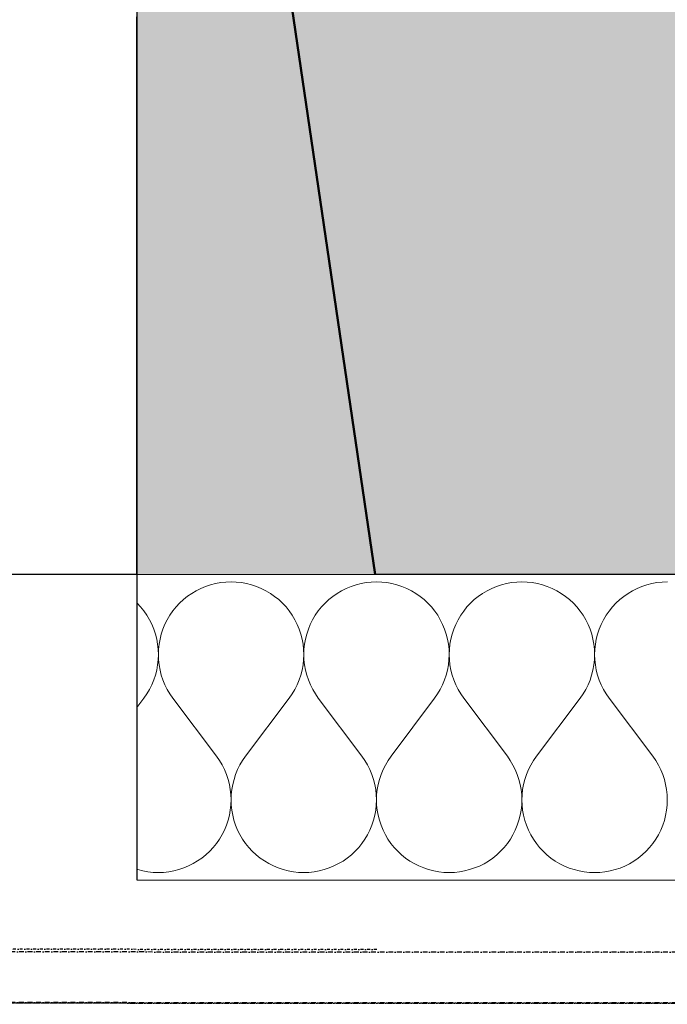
# Model space of a CAD drawing. Header units: millimetres. Extents: x -28761 to 4793, y -4271 to 20239.
# Tile 93 of 256: x -4758 to -4419, y 125 to 641. Entities that reach past the tile are written whole.
import ezdxf

# ---------------------------------------------------------------- set-up
doc = ezdxf.new("R2010")
doc.units = ezdxf.units.MM
doc.header["$MEASUREMENT"] = 0
for name, pattern in [('Wipeout_Contour', [1000, 0, -1000]), ('Čerchovaná M', [4.5, 2.5, -0.85, 0.3, -0.85]), ('Čerchovaná S', [3.5, 1.5, -0.85, 0.3, -0.85])]:
    doc.linetypes.add(name, pattern=pattern)
for name, color, linetype in [('5._POHLED ZÁPADNÍ_1_Konstrukce - nenosné', 7, 'Continuous'), ('5._POHLED ZÁPADNÍ_1_Konstrukce - nosné', 7, 'Continuous'), ('5._POHLED ZÁPADNÍ_1_Nové_Konstrukce - nenosné', 7, 'Continuous'), ('5._POHLED ZÁPADNÍ_1_Nové_Konstrukce - nosné', 7, 'Continuous'), ('5._POHLED ZÁPADNÍ_1_Nové_Kresby a obrázky', 7, 'Continuous'), ('5._POHLED ZÁPADNÍ_1_Nové_Otvory – Dveře', 7, 'Continuous'), ('5._POHLED ZÁPADNÍ_1_Nové_Výplně – Řezové', 7, 'Continuous'), ('5._POHLED ZÁPADNÍ_1_Výplně – Řezové', 7, 'Continuous')]:
    doc.layers.add(name, color=color, linetype=linetype)

# ---------------------------------------------------------------- blocks, each defined once
blk = doc.blocks.new('*X9', base_point=(-30186.65, -6515.26))
at = {"layer": '5._POHLED ZÁPADNÍ_1_Nové_Výplně – Řezové', "color": 21, "linetype": 'Continuous', "lineweight": 20, "true_color": 0xffaaaa}
for p, q in [((-4655.67, 345.96), (-4658.3, 345.28)), ((-4652.99, 346.44), (-4655.67, 345.96)), ((-4650.28, 346.73), (-4652.99, 346.44)), ((-4647.57, 346.83), (-4650.28, 346.73)), ((-4644.85, 346.73), (-4647.57, 346.83)), ((-4642.14, 346.44), (-4644.85, 346.73)), ((-4639.46, 345.95), (-4642.14, 346.44)), ((-4636.83, 345.28), (-4639.46, 345.95)), ((-4579.48, 345.95), (-4582.11, 345.27)), ((-4576.8, 346.43), (-4579.48, 345.95)), ((-4574.09, 346.72), (-4576.8, 346.43)), ((-4571.38, 346.82), (-4574.09, 346.72)), ((-4568.66, 346.72), (-4571.38, 346.82)), ((-4565.95, 346.43), (-4568.66, 346.72)), ((-4563.27, 345.94), (-4565.95, 346.43)), ((-4560.64, 345.27), (-4563.27, 345.94)), ((-4503.29, 345.93), (-4505.92, 345.26)), ((-4500.61, 346.42), (-4503.29, 345.93)), ((-4497.9, 346.71), (-4500.61, 346.42)), ((-4495.18, 346.8), (-4497.9, 346.71)), ((-4492.47, 346.71), (-4495.18, 346.8)), ((-4489.76, 346.42), (-4492.47, 346.71)), ((-4487.08, 345.93), (-4489.76, 346.42)), ((-4484.45, 345.26), (-4487.08, 345.93)), ((-4427.1, 345.92), (-4429.73, 345.25)), ((-4424.42, 346.41), (-4427.1, 345.92)), ((-4421.71, 346.7), (-4424.42, 346.41)), ((-4418.99, 346.79), (-4421.71, 346.7)), ((-4668.17, 340.78), (-4670.4, 339.23)), ((-4665.83, 342.17), (-4668.17, 340.78)), ((-4663.4, 343.38), (-4665.83, 342.17)), ((-4660.88, 344.43), (-4663.4, 343.38)), ((-4658.3, 345.28), (-4660.88, 344.43)), ((-4634.25, 344.42), (-4636.83, 345.28)), ((-4631.73, 343.38), (-4634.25, 344.42)), ((-4629.3, 342.16), (-4631.73, 343.38)), ((-4626.96, 340.77), (-4629.3, 342.16)), ((-4624.73, 339.22), (-4626.96, 340.77)), ((-4591.98, 340.77), (-4594.21, 339.21)), ((-4589.64, 342.16), (-4591.98, 340.77)), ((-4587.21, 343.37), (-4589.64, 342.16)), ((-4584.69, 344.41), (-4587.21, 343.37)), ((-4582.11, 345.27), (-4584.69, 344.41)), ((-4558.06, 344.41), (-4560.64, 345.27)), ((-4555.54, 343.37), (-4558.06, 344.41)), ((-4553.11, 342.15), (-4555.54, 343.37)), ((-4550.77, 340.76), (-4553.11, 342.15)), ((-4548.54, 339.21), (-4550.77, 340.76)), ((-4515.79, 340.75), (-4518.02, 339.2)), ((-4513.45, 342.14), (-4515.79, 340.75)), ((-4511.02, 343.36), (-4513.45, 342.14)), ((-4508.5, 344.4), (-4511.02, 343.36)), ((-4505.92, 345.26), (-4508.5, 344.4)), ((-4481.87, 344.4), (-4484.45, 345.26)), ((-4479.35, 343.36), (-4481.87, 344.4)), ((-4476.92, 342.14), (-4479.35, 343.36)), ((-4474.58, 340.75), (-4476.92, 342.14)), ((-4472.35, 339.2), (-4474.58, 340.75)), ((-4439.6, 340.74), (-4441.83, 339.19)), ((-4437.26, 342.13), (-4439.6, 340.74)), ((-4434.83, 343.35), (-4437.26, 342.13)), ((-4432.31, 344.39), (-4434.83, 343.35)), ((-4429.73, 345.25), (-4432.31, 344.39)), ((-4696.81, 335.67), (-4696.91, 335.76)), ((-4694.96, 333.68), (-4696.81, 335.67)), ((-4674.51, 335.67), (-4676.37, 333.67)), ((-4672.52, 337.52), (-4674.51, 335.67)), ((-4670.4, 339.23), (-4672.52, 337.52)), ((-4622.61, 337.51), (-4624.73, 339.22)), ((-4620.62, 335.66), (-4622.61, 337.51)), ((-4618.77, 333.66), (-4620.62, 335.66)), ((-4598.32, 335.65), (-4600.18, 333.66)), ((-4596.33, 337.51), (-4598.32, 335.65)), ((-4594.21, 339.21), (-4596.33, 337.51)), ((-4546.42, 337.5), (-4548.54, 339.21)), ((-4544.43, 335.65), (-4546.42, 337.5)), ((-4542.58, 333.65), (-4544.43, 335.65)), ((-4522.13, 335.64), (-4523.99, 333.65)), ((-4520.14, 337.5), (-4522.13, 335.64)), ((-4518.02, 339.2), (-4520.14, 337.5)), ((-4470.23, 337.49), (-4472.35, 339.2)), ((-4468.24, 335.63), (-4470.23, 337.49)), ((-4466.39, 333.64), (-4468.24, 335.63)), ((-4445.94, 335.63), (-4447.8, 333.64)), ((-4443.95, 337.48), (-4445.94, 335.63)), ((-4441.83, 339.19), (-4443.95, 337.48)), ((-4693.25, 331.56), (-4694.96, 333.68)), ((-4691.7, 329.32), (-4693.25, 331.56)), ((-4678.07, 331.56), (-4679.62, 329.32)), ((-4676.37, 333.67), (-4678.07, 331.56)), ((-4617.06, 331.55), (-4618.77, 333.66)), ((-4615.51, 329.31), (-4617.06, 331.55)), ((-4601.88, 331.54), (-4603.43, 329.31)), ((-4600.18, 333.66), (-4601.88, 331.54)), ((-4540.87, 331.53), (-4542.58, 333.65)), ((-4539.32, 329.3), (-4540.87, 331.53)), ((-4525.69, 331.53), (-4527.24, 329.3)), ((-4523.99, 333.65), (-4525.69, 331.53)), ((-4464.68, 331.52), (-4466.39, 333.64)), ((-4463.13, 329.29), (-4464.68, 331.52)), ((-4449.5, 331.52), (-4451.05, 329.28)), ((-4447.8, 333.64), (-4449.5, 331.52)), ((-4690.32, 326.98), (-4691.7, 329.32)), ((-4689.1, 324.55), (-4690.32, 326.98)), ((-4681.01, 326.98), (-4682.23, 324.55)), ((-4679.62, 329.32), (-4681.01, 326.98)), ((-4614.13, 326.97), (-4615.51, 329.31)), ((-4612.91, 324.54), (-4614.13, 326.97)), ((-4604.82, 326.97), (-4606.04, 324.54)), ((-4603.43, 329.31), (-4604.82, 326.97)), ((-4537.94, 326.96), (-4539.32, 329.3)), ((-4536.72, 324.52), (-4537.94, 326.96)), ((-4528.63, 326.96), (-4529.85, 324.52)), ((-4527.24, 329.3), (-4528.63, 326.96)), ((-4461.74, 326.95), (-4463.13, 329.29)), ((-4460.53, 324.51), (-4461.74, 326.95)), ((-4452.44, 326.94), (-4453.66, 324.51)), ((-4451.05, 329.28), (-4452.44, 326.94)), ((-4688.06, 322.03), (-4689.1, 324.55)), ((-4687.2, 319.45), (-4688.06, 322.03)), ((-4683.27, 322.03), (-4684.13, 319.45)), ((-4682.23, 324.55), (-4683.27, 322.03)), ((-4611.87, 322.02), (-4612.91, 324.54)), ((-4611.01, 319.44), (-4611.87, 322.02)), ((-4607.08, 322.02), (-4607.94, 319.44)), ((-4606.04, 324.54), (-4607.08, 322.02)), ((-4535.68, 322.01), (-4536.72, 324.52)), ((-4534.82, 319.43), (-4535.68, 322.01)), ((-4530.89, 322.01), (-4531.75, 319.43)), ((-4529.85, 324.52), (-4530.89, 322.01)), ((-4459.49, 322), (-4460.53, 324.51)), ((-4458.63, 319.42), (-4459.49, 322)), ((-4454.7, 322), (-4455.56, 319.42)), ((-4453.66, 324.51), (-4454.7, 322)), ((-4686.53, 316.82), (-4687.2, 319.45)), ((-4686.05, 314.14), (-4686.53, 316.82)), ((-4684.8, 316.82), (-4685.28, 314.14)), ((-4684.13, 319.45), (-4684.8, 316.82)), ((-4610.34, 316.8), (-4611.01, 319.44)), ((-4609.86, 314.13), (-4610.34, 316.8)), ((-4608.61, 316.8), (-4609.09, 314.13)), ((-4607.94, 319.44), (-4608.61, 316.8)), ((-4534.15, 316.79), (-4534.82, 319.43)), ((-4533.67, 314.11), (-4534.15, 316.79)), ((-4532.42, 316.79), (-4532.9, 314.11)), ((-4531.75, 319.43), (-4532.42, 316.79)), ((-4457.96, 316.78), (-4458.63, 319.42)), ((-4457.48, 314.1), (-4457.96, 316.78)), ((-4456.23, 316.78), (-4456.71, 314.1)), ((-4455.56, 319.42), (-4456.23, 316.78)), ((-4685.76, 311.43), (-4686.05, 314.14)), ((-4685.67, 308.71), (-4685.76, 311.43)), ((-4685.57, 311.43), (-4685.67, 308.71)), ((-4685.28, 314.14), (-4685.57, 311.43)), ((-4609.57, 311.42), (-4609.86, 314.13)), ((-4609.48, 308.7), (-4609.57, 311.42)), ((-4609.38, 311.42), (-4609.48, 308.7)), ((-4609.09, 314.13), (-4609.38, 311.42)), ((-4533.38, 311.41), (-4533.67, 314.11)), ((-4533.29, 308.69), (-4533.38, 311.41)), ((-4533.19, 311.41), (-4533.29, 308.69)), ((-4532.9, 314.11), (-4533.19, 311.41)), ((-4457.19, 311.4), (-4457.48, 314.1)), ((-4457.1, 308.68), (-4457.19, 311.4)), ((-4457, 311.4), (-4457.1, 308.68)), ((-4456.71, 314.1), (-4457, 311.4)), ((-4686.06, 303.29), (-4685.77, 305.99)), ((-4685.77, 305.99), (-4685.67, 308.71)), ((-4685.67, 308.71), (-4685.57, 305.99)), ((-4685.57, 305.99), (-4685.28, 303.29)), ((-4609.87, 303.28), (-4609.58, 305.98)), ((-4609.58, 305.98), (-4609.48, 308.7)), ((-4609.48, 308.7), (-4609.38, 305.98)), ((-4609.38, 305.98), (-4609.09, 303.28)), ((-4533.68, 303.27), (-4533.39, 305.97)), ((-4533.39, 305.97), (-4533.29, 308.69)), ((-4533.29, 308.69), (-4533.19, 305.97)), ((-4533.19, 305.97), (-4532.9, 303.27)), ((-4457.49, 303.26), (-4457.19, 305.96)), ((-4457.19, 305.96), (-4457.1, 308.68)), ((-4457.1, 308.68), (-4457, 305.96)), ((-4457, 305.96), (-4456.7, 303.26)), ((-4687.22, 297.98), (-4686.54, 300.61)), ((-4686.54, 300.61), (-4686.06, 303.29)), ((-4685.28, 303.29), (-4684.79, 300.61)), ((-4684.79, 300.61), (-4684.12, 297.98)), ((-4611.03, 297.97), (-4610.35, 300.6)), ((-4610.35, 300.6), (-4609.87, 303.28)), ((-4609.09, 303.28), (-4608.6, 300.6)), ((-4608.6, 300.6), (-4607.93, 297.97)), ((-4534.84, 297.95), (-4534.16, 300.59)), ((-4534.16, 300.59), (-4533.68, 303.27)), ((-4532.9, 303.27), (-4532.41, 300.59)), ((-4532.41, 300.59), (-4531.74, 297.95)), ((-4458.65, 297.94), (-4457.97, 300.58)), ((-4457.97, 300.58), (-4457.49, 303.26)), ((-4456.7, 303.26), (-4456.22, 300.58)), ((-4456.22, 300.58), (-4455.55, 297.94)), ((-4689.12, 292.89), (-4688.08, 295.4)), ((-4688.08, 295.4), (-4687.22, 297.98)), ((-4684.12, 297.98), (-4683.26, 295.4)), ((-4683.26, 295.4), (-4682.21, 292.88)), ((-4612.93, 292.87), (-4611.89, 295.39)), ((-4611.89, 295.39), (-4611.03, 297.97)), ((-4607.93, 297.97), (-4607.07, 295.39)), ((-4607.07, 295.39), (-4606.02, 292.87)), ((-4536.74, 292.86), (-4535.7, 295.37)), ((-4535.7, 295.37), (-4534.84, 297.95)), ((-4531.74, 297.95), (-4530.88, 295.37)), ((-4530.88, 295.37), (-4529.83, 292.86)), ((-4460.55, 292.85), (-4459.51, 295.36)), ((-4459.51, 295.36), (-4458.65, 297.94)), ((-4455.55, 297.94), (-4454.69, 295.36)), ((-4454.69, 295.36), (-4453.64, 292.85)), ((-4691.74, 288.12), (-4690.34, 290.45)), ((-4690.34, 290.45), (-4689.12, 292.89)), ((-4682.21, 292.88), (-4680.99, 290.45)), ((-4680.99, 290.45), (-4679.6, 288.11)), ((-4615.55, 288.1), (-4614.15, 290.44)), ((-4614.15, 290.44), (-4612.93, 292.87)), ((-4606.02, 292.87), (-4604.8, 290.44)), ((-4604.8, 290.44), (-4603.41, 288.1)), ((-4539.35, 288.09), (-4537.96, 290.43)), ((-4537.96, 290.43), (-4536.74, 292.86)), ((-4529.83, 292.86), (-4528.61, 290.43)), ((-4528.61, 290.43), (-4527.22, 288.09)), ((-4463.16, 288.08), (-4461.77, 290.42)), ((-4461.77, 290.42), (-4460.55, 292.85)), ((-4453.64, 292.85), (-4452.42, 290.42)), ((-4452.42, 290.42), (-4451.03, 288.08)), ((-4696.92, 281.04), (-4693.29, 285.88)), ((-4693.29, 285.88), (-4691.74, 288.12)), ((-4679.6, 288.11), (-4678.05, 285.88)), ((-4655.2, 255.4), (-4678.05, 285.88)), ((-4639.96, 255.4), (-4617.1, 285.87)), ((-4617.1, 285.87), (-4615.55, 288.1)), ((-4603.41, 288.1), (-4601.86, 285.87)), ((-4579.01, 255.39), (-4601.86, 285.87)), ((-4563.77, 255.39), (-4540.91, 285.86)), ((-4540.91, 285.86), (-4539.35, 288.09)), ((-4527.22, 288.09), (-4525.67, 285.86)), ((-4502.82, 255.38), (-4525.67, 285.86)), ((-4487.58, 255.37), (-4464.72, 285.85)), ((-4464.72, 285.85), (-4463.16, 288.08)), ((-4451.03, 288.08), (-4449.48, 285.84)), ((-4426.63, 255.36), (-4449.48, 285.84)), ((-4653.65, 253.17), (-4655.2, 255.4)), ((-4652.26, 250.83), (-4653.65, 253.17)), ((-4641.51, 253.16), (-4642.91, 250.83)), ((-4639.96, 255.4), (-4641.51, 253.16)), ((-4577.46, 253.15), (-4579.01, 255.39)), ((-4576.07, 250.82), (-4577.46, 253.15)), ((-4565.32, 253.15), (-4566.71, 250.81)), ((-4563.77, 255.39), (-4565.32, 253.15)), ((-4501.26, 253.14), (-4502.82, 255.38)), ((-4499.87, 250.8), (-4501.26, 253.14)), ((-4489.13, 253.14), (-4490.52, 250.8)), ((-4487.58, 255.37), (-4489.13, 253.14)), ((-4425.07, 253.13), (-4426.63, 255.36)), ((-4423.68, 250.79), (-4425.07, 253.13)), ((-4651.04, 248.4), (-4652.26, 250.83)), ((-4649.99, 245.88), (-4651.04, 248.4)), ((-4644.13, 248.39), (-4645.17, 245.88)), ((-4642.91, 250.83), (-4644.13, 248.39)), ((-4574.85, 248.38), (-4576.07, 250.82)), ((-4573.8, 245.87), (-4574.85, 248.38)), ((-4567.93, 248.38), (-4568.98, 245.87)), ((-4566.71, 250.81), (-4567.93, 248.38)), ((-4498.66, 248.37), (-4499.87, 250.8)), ((-4497.61, 245.86), (-4498.66, 248.37)), ((-4491.74, 248.37), (-4492.79, 245.86)), ((-4490.52, 250.8), (-4491.74, 248.37)), ((-4422.47, 248.36), (-4423.68, 250.79)), ((-4421.42, 245.85), (-4422.47, 248.36)), ((-4649.13, 243.3), (-4649.99, 245.88)), ((-4648.46, 240.67), (-4649.13, 243.3)), ((-4646.03, 243.3), (-4646.71, 240.67)), ((-4645.17, 245.88), (-4646.03, 243.3)), ((-4572.94, 243.29), (-4573.8, 245.87)), ((-4572.27, 240.66), (-4572.94, 243.29)), ((-4569.84, 243.29), (-4570.52, 240.65)), ((-4568.98, 245.87), (-4569.84, 243.29)), ((-4496.75, 243.28), (-4497.61, 245.86)), ((-4496.08, 240.64), (-4496.75, 243.28)), ((-4493.65, 243.28), (-4494.32, 240.64)), ((-4492.79, 245.86), (-4493.65, 243.28)), ((-4420.56, 243.27), (-4421.42, 245.85)), ((-4419.89, 240.63), (-4420.56, 243.27)), ((-4647.97, 237.99), (-4648.46, 240.67)), ((-4647.68, 235.28), (-4647.97, 237.99)), ((-4647.19, 237.99), (-4647.48, 235.28)), ((-4646.71, 240.67), (-4647.19, 237.99)), ((-4571.78, 237.98), (-4572.27, 240.66)), ((-4571.49, 235.27), (-4571.78, 237.98)), ((-4571, 237.98), (-4571.29, 235.27)), ((-4570.52, 240.65), (-4571, 237.98)), ((-4495.59, 237.97), (-4496.08, 240.64)), ((-4495.3, 235.26), (-4495.59, 237.97)), ((-4494.81, 237.97), (-4495.1, 235.26)), ((-4494.32, 240.64), (-4494.81, 237.97)), ((-4419.4, 237.95), (-4419.89, 240.63)), ((-4419.11, 235.25), (-4419.4, 237.95)), ((-4647.58, 232.57), (-4647.68, 235.28)), ((-4647.68, 229.85), (-4647.58, 232.57)), ((-4647.48, 235.28), (-4647.58, 232.57)), ((-4647.58, 232.57), (-4647.49, 229.85)), ((-4571.39, 232.55), (-4571.49, 235.27)), ((-4571.49, 229.84), (-4571.39, 232.55)), ((-4571.29, 235.27), (-4571.39, 232.55)), ((-4571.39, 232.55), (-4571.3, 229.84)), ((-4495.2, 232.54), (-4495.3, 235.26)), ((-4495.3, 229.82), (-4495.2, 232.54)), ((-4495.1, 235.26), (-4495.2, 232.54)), ((-4495.2, 232.54), (-4495.11, 229.82)), ((-4419.01, 232.53), (-4419.11, 235.25)), ((-4419.11, 229.81), (-4419.01, 232.53)), ((-4648.45, 224.46), (-4647.97, 227.14)), ((-4647.97, 227.14), (-4647.68, 229.85)), ((-4647.49, 229.85), (-4647.2, 227.14)), ((-4647.2, 227.14), (-4646.72, 224.46)), ((-4572.26, 224.45), (-4571.78, 227.13)), ((-4571.78, 227.13), (-4571.49, 229.84)), ((-4571.3, 229.84), (-4571.01, 227.13)), ((-4571.01, 227.13), (-4570.53, 224.45)), ((-4496.07, 224.44), (-4495.59, 227.12)), ((-4495.59, 227.12), (-4495.3, 229.82)), ((-4495.11, 229.82), (-4494.82, 227.12)), ((-4494.82, 227.12), (-4494.34, 224.44)), ((-4419.88, 224.43), (-4419.4, 227.11)), ((-4419.4, 227.11), (-4419.11, 229.81)), ((-4649.12, 221.83), (-4648.45, 224.46)), ((-4646.72, 224.46), (-4646.05, 221.83)), ((-4572.93, 221.82), (-4572.26, 224.45)), ((-4570.53, 224.45), (-4569.86, 221.82)), ((-4496.74, 221.81), (-4496.07, 224.44)), ((-4494.34, 224.44), (-4493.67, 221.8)), ((-4420.55, 221.79), (-4419.88, 224.43)), ((-4651.02, 216.73), (-4649.98, 219.25)), ((-4649.98, 219.25), (-4649.12, 221.83)), ((-4646.05, 221.83), (-4645.19, 219.25)), ((-4645.19, 219.25), (-4644.15, 216.73)), ((-4574.83, 216.72), (-4573.79, 219.24)), ((-4573.79, 219.24), (-4572.93, 221.82)), ((-4569.86, 221.82), (-4569, 219.23)), ((-4569, 219.23), (-4567.96, 216.72)), ((-4498.64, 216.71), (-4497.6, 219.22)), ((-4497.6, 219.22), (-4496.74, 221.81)), ((-4493.67, 221.8), (-4492.81, 219.22)), ((-4492.81, 219.22), (-4491.77, 216.71)), ((-4422.45, 216.7), (-4421.41, 219.21)), ((-4421.41, 219.21), (-4420.55, 221.79)), ((-4655.18, 209.72), (-4653.63, 211.96)), ((-4653.63, 211.96), (-4652.24, 214.3)), ((-4652.24, 214.3), (-4651.02, 216.73)), ((-4644.15, 216.73), (-4642.93, 214.3)), ((-4642.93, 214.3), (-4641.55, 211.96)), ((-4641.55, 211.96), (-4640, 209.72)), ((-4578.99, 209.71), (-4577.44, 211.95)), ((-4577.44, 211.95), (-4576.05, 214.29)), ((-4576.05, 214.29), (-4574.83, 216.72)), ((-4567.96, 216.72), (-4566.74, 214.29)), ((-4566.74, 214.29), (-4565.36, 211.95)), ((-4565.36, 211.95), (-4563.81, 209.71)), ((-4502.8, 209.7), (-4501.24, 211.94)), ((-4501.24, 211.94), (-4499.86, 214.28)), ((-4499.86, 214.28), (-4498.64, 216.71)), ((-4491.77, 216.71), (-4490.55, 214.28)), ((-4490.55, 214.28), (-4489.17, 211.93)), ((-4489.17, 211.93), (-4487.62, 209.7)), ((-4426.61, 209.69), (-4425.05, 211.92)), ((-4425.05, 211.92), (-4423.67, 214.26)), ((-4423.67, 214.26), (-4422.45, 216.7)), ((-4658.74, 205.61), (-4656.88, 207.61)), ((-4656.88, 207.61), (-4655.18, 209.72)), ((-4640, 209.72), (-4638.29, 207.6)), ((-4638.29, 207.6), (-4636.44, 205.61)), ((-4582.55, 205.6), (-4580.69, 207.59)), ((-4580.69, 207.59), (-4578.99, 209.71)), ((-4563.81, 209.71), (-4562.1, 207.59)), ((-4562.1, 207.59), (-4560.25, 205.6)), ((-4506.36, 205.59), (-4504.5, 207.58)), ((-4504.5, 207.58), (-4502.8, 209.7)), ((-4487.62, 209.7), (-4485.91, 207.58)), ((-4485.91, 207.58), (-4484.06, 205.59)), ((-4430.17, 205.58), (-4428.31, 207.57)), ((-4428.31, 207.57), (-4426.61, 209.69)), ((-4665.08, 200.5), (-4662.85, 202.05)), ((-4662.85, 202.05), (-4660.73, 203.76)), ((-4660.73, 203.76), (-4658.74, 205.61)), ((-4636.44, 205.61), (-4634.45, 203.76)), ((-4634.45, 203.76), (-4632.33, 202.05)), ((-4632.33, 202.05), (-4630.1, 200.5)), ((-4588.89, 200.49), (-4586.66, 202.04)), ((-4586.66, 202.04), (-4584.54, 203.75)), ((-4584.54, 203.75), (-4582.55, 205.6)), ((-4560.25, 205.6), (-4558.26, 203.74)), ((-4558.26, 203.74), (-4556.14, 202.04)), ((-4556.14, 202.04), (-4553.91, 200.48)), ((-4512.7, 200.48), (-4510.46, 202.03)), ((-4510.46, 202.03), (-4508.35, 203.74)), ((-4508.35, 203.74), (-4506.36, 205.59)), ((-4484.06, 205.59), (-4482.07, 203.73)), ((-4482.07, 203.73), (-4479.95, 202.03)), ((-4479.95, 202.03), (-4477.72, 200.47)), ((-4436.51, 200.47), (-4434.27, 202.02)), ((-4434.27, 202.02), (-4432.16, 203.73)), ((-4432.16, 203.73), (-4430.17, 205.58)), ((-4696.93, 196.17), (-4696.42, 196)), ((-4674.95, 196), (-4672.37, 196.85)), ((-4672.37, 196.85), (-4669.85, 197.9)), ((-4669.85, 197.9), (-4667.42, 199.11)), ((-4667.42, 199.11), (-4665.08, 200.5)), ((-4630.1, 200.5), (-4627.76, 199.11)), ((-4627.76, 199.11), (-4625.32, 197.89)), ((-4625.32, 197.89), (-4622.81, 196.85)), ((-4622.81, 196.85), (-4620.23, 195.99)), ((-4598.76, 195.98), (-4596.18, 196.84)), ((-4596.18, 196.84), (-4593.66, 197.88)), ((-4593.66, 197.88), (-4591.23, 199.1)), ((-4591.23, 199.1), (-4588.89, 200.49)), ((-4553.91, 200.48), (-4551.57, 199.1)), ((-4551.57, 199.1), (-4549.13, 197.88)), ((-4549.13, 197.88), (-4546.62, 196.83)), ((-4546.62, 196.83), (-4544.04, 195.97)), ((-4522.57, 195.97), (-4519.99, 196.83)), ((-4519.99, 196.83), (-4517.47, 197.87)), ((-4517.47, 197.87), (-4515.04, 199.09)), ((-4515.04, 199.09), (-4512.7, 200.48)), ((-4477.72, 200.47), (-4475.38, 199.08)), ((-4475.38, 199.08), (-4472.94, 197.87)), ((-4472.94, 197.87), (-4470.43, 196.82)), ((-4470.43, 196.82), (-4467.85, 195.96)), ((-4446.38, 195.96), (-4443.79, 196.82)), ((-4443.79, 196.82), (-4441.28, 197.86)), ((-4441.28, 197.86), (-4438.85, 199.08)), ((-4438.85, 199.08), (-4436.51, 200.47)), ((-4696.42, 196), (-4693.79, 195.32)), ((-4693.79, 195.32), (-4691.11, 194.84)), ((-4691.11, 194.84), (-4688.4, 194.55)), ((-4688.4, 194.55), (-4685.68, 194.45)), ((-4685.68, 194.45), (-4682.97, 194.55)), ((-4682.97, 194.55), (-4680.26, 194.84)), ((-4680.26, 194.84), (-4677.58, 195.32)), ((-4677.58, 195.32), (-4674.95, 196)), ((-4620.23, 195.99), (-4617.59, 195.31)), ((-4617.59, 195.31), (-4614.92, 194.83)), ((-4614.92, 194.83), (-4612.21, 194.54)), ((-4612.21, 194.54), (-4609.49, 194.44)), ((-4609.49, 194.44), (-4606.78, 194.54)), ((-4606.78, 194.54), (-4604.07, 194.83)), ((-4604.07, 194.83), (-4601.39, 195.31)), ((-4601.39, 195.31), (-4598.76, 195.98)), ((-4544.04, 195.97), (-4541.4, 195.3)), ((-4541.4, 195.3), (-4538.73, 194.82)), ((-4538.73, 194.82), (-4536.02, 194.53)), ((-4536.02, 194.53), (-4533.3, 194.43)), ((-4533.3, 194.43), (-4530.58, 194.53)), ((-4530.58, 194.53), (-4527.88, 194.82)), ((-4527.88, 194.82), (-4525.2, 195.3)), ((-4525.2, 195.3), (-4522.57, 195.97)), ((-4467.85, 195.96), (-4465.21, 195.29)), ((-4465.21, 195.29), (-4462.54, 194.81)), ((-4462.54, 194.81), (-4459.83, 194.51)), ((-4459.83, 194.51), (-4457.11, 194.42)), ((-4457.11, 194.42), (-4454.39, 194.51)), ((-4454.39, 194.51), (-4451.69, 194.8)), ((-4451.69, 194.8), (-4449.01, 195.29)), ((-4449.01, 195.29), (-4446.38, 195.96))]:
    blk.add_line(p, q, dxfattribs=at)

msp = doc.modelspace()

# ---------------------------------------------------------------- hatches: boundary and pattern name
at = {"layer": '5._POHLED ZÁPADNÍ_1_Nové_Výplně – Řezové', "linetype": 'Continuous', "lineweight": 0, "true_color": 0xf2b2b2}
msp.add_hatch(color=9, dxfattribs=at).paths.add_polyline_path([(-4756.8, 1050.63), (-4696.8, 1050.62), (-4696.82, 935.62), (-4696.91, 350.65), (-4572.15, 350.63), (-4679.92, 1085.65), (-4696.78, 1200.65), (-4756.78, 1200.66)])
at = {"layer": '5._POHLED ZÁPADNÍ_1_Výplně – Řezové', "linetype": 'Continuous', "lineweight": 13}
msp.add_hatch(color=254, dxfattribs=at).paths.add_polyline_path([(-4696.78, 1200.65), (-4679.92, 1085.65), (-4572.15, 350.63), (-3041.93, 350.39), (-3041.8, 1200.39)])

# ---------------------------------------------------------------- linework, layer by layer
at = {"layer": '5._POHLED ZÁPADNÍ_1_Konstrukce - nosné', "color": 7, "linetype": 'Continuous', "lineweight": 50}
msp.add_line((-4679.92, 1085.65), (-4572.15, 350.63), dxfattribs=at)
at = {"layer": '5._POHLED ZÁPADNÍ_1_Konstrukce - nosné', "color": 7, "linetype": 'Continuous', "lineweight": 50, "flags": 128}
msp.add_lwpolyline([(-4572.15, 350.63), (-3041.93, 350.39)], dxfattribs=at)
at = {"layer": '5._POHLED ZÁPADNÍ_1_Nové_Konstrukce - nenosné', "color": 1, "linetype": 'Continuous', "lineweight": 25, "flags": 128}
for points in [[(-4696.91, 350.65), (-4696.82, 935.62)], [(-4696.91, 350.65), (-4572.15, 350.63)]]:
    msp.add_lwpolyline(points, dxfattribs=at)
at = {"layer": '5._POHLED ZÁPADNÍ_1_Nové_Konstrukce - nosné', "color": 1, "linetype": 'Čerchovaná M', "lineweight": 25}
for p, q in [((-161.68, 125.55), (-10060.06, 127.04)), ((-161.68, 125.46), (-10060.06, 126.95))]:
    msp.add_line(p, q, dxfattribs=at)
at = {"layer": '5._POHLED ZÁPADNÍ_1_Nové_Konstrukce - nosné', "color": 1, "linetype": 'Čerchovaná M', "lineweight": 25, "flags": 128}
for points in [[(-161.67, 152.11), (-10060.05, 153.6)], [(-10060.06, 126.87), (-161.68, 125.37)]]:
    msp.add_lwpolyline(points, dxfattribs=at)
at = {"layer": '5._POHLED ZÁPADNÍ_1_Nové_Kresby a obrázky', "color": 1, "linetype": 'Čerchovaná S', "lineweight": 25}
msp.add_line((-4571.26, 154.17), (-5870.78, 154.37), dxfattribs=at)
at = {"layer": '5._POHLED ZÁPADNÍ_1_Nové_Otvory – Dveře', "color": 1, "linetype": 'Continuous', "lineweight": 25}
for p, q in [((-4696.82, 935.62), (-4696.91, 350.65)), ((-4696.91, 350.65), (-5746.91, 350.81))]:
    msp.add_line(p, q, dxfattribs=at)

# ---------------------------------------------------------------- next in the draw order: wipeouts: each hides what was drawn before it
at = {"color": 254, "linetype": 'Wipeout_Contour', "lineweight": 0, "ltscale": 17748.141109}
msp.add_wipeout([(-4696.93, 190.64), (-2762.41, 190.35), (-2762.39, 340.35), (-2762.39, 350.35), (-4696.91, 350.64)], dxfattribs=at).dxf.layer = '5._POHLED ZÁPADNÍ_1_Nové_Výplně – Řezové'

# ---------------------------------------------------------------- next in the draw order: linework, layer by layer
at = {"layer": '5._POHLED ZÁPADNÍ_1_Nové_Konstrukce - nosné', "color": 1, "linetype": 'Continuous', "lineweight": 25}
for q in [(-4696.93, 190.64), (-4696.91, 350.64)]:
    msp.add_line((-4696.87, 640.64), q, dxfattribs=at)
at = {"layer": '5._POHLED ZÁPADNÍ_1_Nové_Konstrukce - nosné', "color": 1, "linetype": 'Continuous', "lineweight": 25, "flags": 128}
for points in [[(-2762.39, 350.35), (-4696.91, 350.64)], [(-4696.93, 190.64), (-2762.41, 190.35)]]:
    msp.add_lwpolyline(points, dxfattribs=at)
at = {"layer": '5._POHLED ZÁPADNÍ_1_Nové_Otvory – Dveře', "color": 1, "linetype": 'Continuous', "lineweight": 25}
for q in [(-4696.93, 190.64), (-4696.91, 350.64)]:
    msp.add_line((-4696.87, 640.64), q, dxfattribs=at)

# ---------------------------------------------------------------- next in the draw order: block references
at = {"layer": '5._POHLED ZÁPADNÍ_1_Konstrukce - nenosné', "color": 9, "linetype": 'Continuous', "lineweight": 13}
msp.add_blockref('*X9', (-30186.65, -6515.26), dxfattribs=at)

doc.saveas('drawing.dxf')
